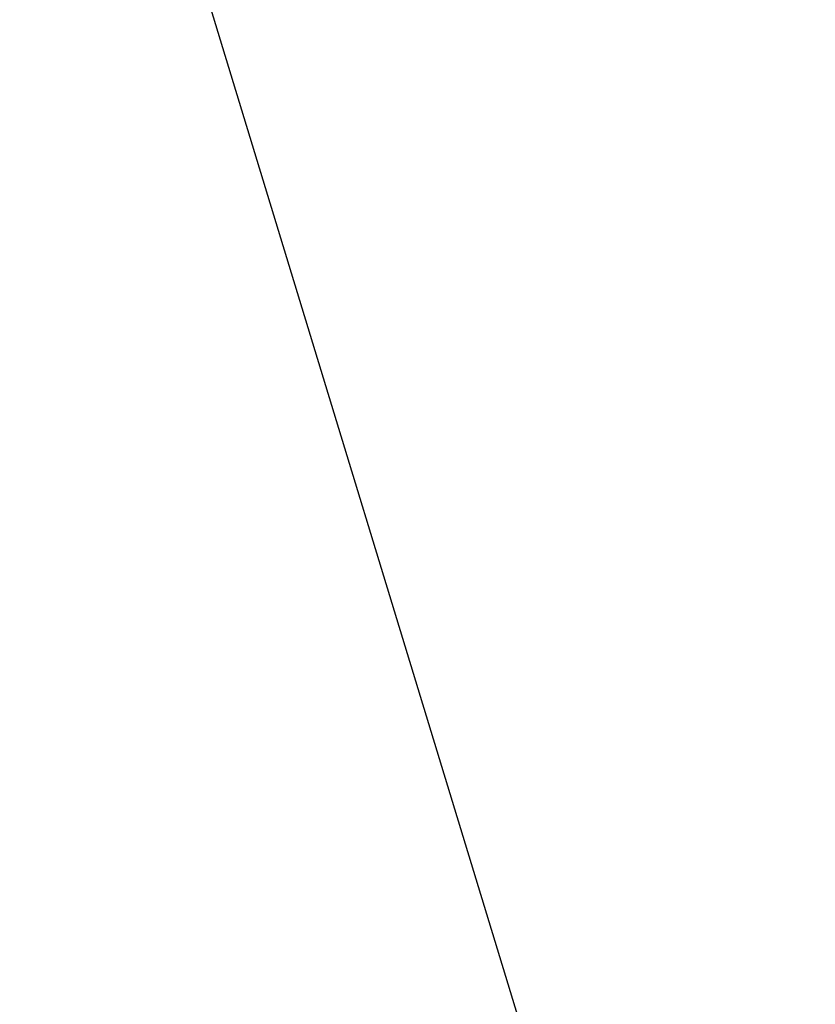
# Model space of a CAD drawing. Header units: millimetres. Extents: x 3536 to 5222, y 1741 to 3266.
# Tile 36 of 256: x 3807.98 to 3814.94, y 2965.56 to 2974.17. Entities that reach past the tile are written whole.
import ezdxf

# ---------------------------------------------------------------- set-up
doc = ezdxf.new("R2010")
doc.units = ezdxf.units.MM

msp = doc.modelspace()

# ---------------------------------------------------------------- hatches: boundary and pattern name
at = {"linetype": 'Continuous', "true_color": 0x139b48}
h = msp.add_hatch(dxfattribs=at)
h.set_pattern_fill('ANSI31', color=114)
h.set_pattern_definition([(45, (5134.327, 2974.0366), (-2.245064, 2.245064), [])])
h.paths.add_polyline_path([(4244.7791, 1982.0775), (4244.8075, 1957.2707), (4269.6143, 1957.2992), (4269.5858, 1982.1059)])
h.paths.add_polyline_path([(4511.5229, 1972.7578), (4511.5513, 1947.951), (4536.358, 1947.9795), (4536.3296, 1972.7862)])
h.paths.add_polyline_path([(4201.1381, 1862.7464), (4201.1665, 1837.9397), (4225.9732, 1837.9681), (4225.9448, 1862.7749)])
h.paths.add_polyline_path([(4547.9159, 1857.3153), (4547.9443, 1832.5086), (4572.751, 1832.537), (4572.7226, 1857.3437)])
h.paths.add_polyline_path([(4466.0673, 2349.5897), (4466.0957, 2324.7829), (4490.9025, 2324.8113), (4490.874, 2349.6181)])
h.paths.add_polyline_path([(4809.6655, 2341.5748), (4809.694, 2316.768), (4834.5007, 2316.7964), (4834.4723, 2341.6032)])
h.paths.add_polyline_path([(4779.0514, 2458.3615), (4779.0798, 2433.5547), (4803.8866, 2433.5831), (4803.8581, 2458.3899)])
h.paths.add_polyline_path([(4512.3076, 2467.6811), (4512.336, 2442.8744), (4537.1428, 2442.9028), (4537.1143, 2467.7096)])
edge = h.paths.add_edge_path()
edge.add_arc((4251.0048, 2446.2713), 4.31, 0, 360)
h.paths.add_polyline_path([(4226.198, 2446.2429), (4226.2265, 2421.4361), (4251.0332, 2421.4645), (4251.0048, 2446.2713)])
h.paths.add_polyline_path([(3959.4543, 2455.5625), (3959.4827, 2430.7558), (3984.2894, 2430.7842), (3984.261, 2455.591)])
h.paths.add_polyline_path([(3920.0468, 2335.3468), (3920.0752, 2310.5401), (3944.882, 2310.5685), (3944.8536, 2335.3753)])
h.paths.add_polyline_path([(4270.0134, 2335.6662), (4270.0419, 2310.8594), (4294.8486, 2310.8879), (4294.8202, 2335.6946)])
h.paths.add_polyline_path([(3627.4362, 2832.9901), (3627.4646, 2808.1833), (3652.2713, 2808.2117), (3652.2429, 2833.0185)])
h.paths.add_polyline_path([(4007.9799, 2834.1103), (4008.0084, 2809.3036), (4032.8151, 2809.332), (4032.7867, 2834.1388)])
h.paths.add_polyline_path([(3958.8426, 2964.6885), (3958.8711, 2939.8818), (3983.6778, 2939.9102), (3983.6494, 2964.7169)])
h.paths.add_polyline_path([(3692.0989, 2974.0082), (3692.1273, 2949.2014), (3716.9341, 2949.2299), (3716.9056, 2974.0366)])
edge = h.paths.add_edge_path()
edge.add_arc((4270.6926, 2928.921), 4.219, 0, 360)
h.paths.add_polyline_path([(4245.8574, 2953.6993), (4245.8858, 2928.8926), (4270.6926, 2928.921), (4270.6642, 2953.7277)])
h.paths.add_polyline_path([(4204.9162, 2828.5874), (4204.9446, 2803.7807), (4229.7513, 2803.8091), (4229.7229, 2828.6159)])
h.paths.add_polyline_path([(4553.4268, 2829.9314), (4553.4552, 2805.1246), (4578.2619, 2805.1531), (4578.2335, 2829.9598)])
h.paths.add_polyline_path([(4512.6012, 2944.3796), (4512.6296, 2919.5729), (4537.4364, 2919.6013), (4537.4079, 2944.4081)])
h.paths.add_polyline_path([(4800.1827, 2942.4111), (4800.2111, 2917.6044), (4825.0179, 2917.6328), (4824.9894, 2942.4396)])
h.paths.add_polyline_path([(5066.9265, 2933.0914), (5066.9549, 2908.2847), (5091.7616, 2908.3131), (5091.7332, 2933.1199)])
h.paths.add_polyline_path([(5109.4918, 2824.7221), (5109.5203, 2799.9153), (5134.327, 2799.9437), (5134.2986, 2824.7505)])
h.paths.add_polyline_path([(4753.5998, 2827.5351), (4753.6282, 2802.7283), (4778.435, 2802.7568), (4778.4066, 2827.5635)])

# ---------------------------------------------------------------- linework, layer by layer
at = {"color": 5}
msp.add_line((3836.7736, 2885.2153), (3793.4656, 3027.4059), dxfattribs=at)

doc.saveas('drawing.dxf')
